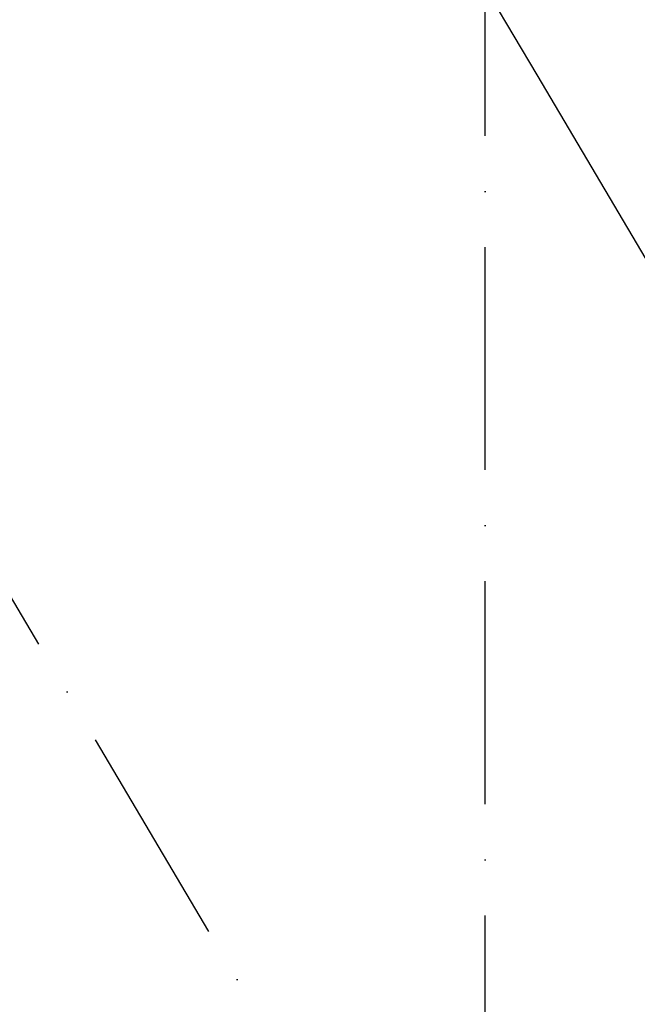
# Model space of a CAD drawing. Header units: millimetres. Extents: x 20872 to 297961, y -293704 to 213007.
# Tile 140 of 256: x 68175 to 71504, y -16199 to -10894. Entities that reach past the tile are written whole.
import ezdxf
from ezdxf.xclip import XClip

# ---------------------------------------------------------------- set-up
doc = ezdxf.new("R2010")
doc.units = ezdxf.units.MM
doc.header["$LTSCALE"] = 100
doc.header["$XCLIPFRAME"] = 2
doc.linetypes.add('ACAD_ISO10W100', pattern=[18, 12, -3, 0, -3])
doc.layers.add('A--L$7--_stramien', color=1, linetype='Continuous')
doc.layers.add('XREFS', color=9, linetype='Continuous')

# ---------------------------------------------------------------- blocks, each defined once
blk = doc.blocks.new('stramienlijnen_1')
at = {"layer": 'A--L$7--_stramien', "color": 1, "linetype": 'ACAD_ISO10W100', "lineweight": -3}
for p, q in [((70684.5, 0), (70684.5, 22800)), ((69688.8, 16881.1), (70962.6, 14729.9)), ((77450.4, -3827), (66357.1, 14908.3)), ((70962.6, 14729.9), (80958, -2152.6))]:
    blk.add_line(p, q, dxfattribs=at)
blk = doc.blocks.new('2016-01-28 101 1e verdieping bestaand')
at = {"layer": 'A--L$7--_stramien'}
blk.add_blockref('stramienlijnen_1', (0, 0), dxfattribs=at)

msp = doc.modelspace()

# ---------------------------------------------------------------- block references
at = {"layer": 'XREFS', "color": 31, "true_color": 0xdec496}
ref = msp.add_blockref('2016-01-28 101 1e verdieping bestaand', (-1, -25920.2), dxfattribs=at)
XClip(ref).set_block_clipping_path([(116767.0762143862, 29769.3836009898), (164491.5066313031, 13442.9004429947), (179861.0762143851, 13442.9004429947), (179861.0762143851, -11696.8579780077), (20873.0762143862, -11696.8579780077), (20873.0762143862, 82263.1420219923), (116767.0762143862, 82263.1420219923)])

doc.saveas('drawing.dxf')
